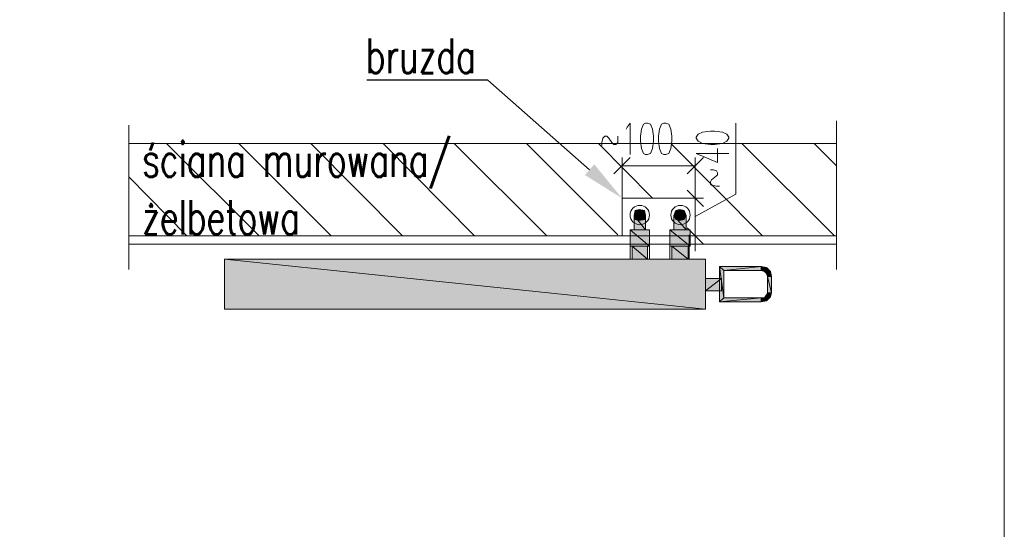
# Model space of a CAD drawing. Header units: millimetres. Extents: x -573548 to 674770, y -210017 to -47794.
# Tile 228 of 234: x 144752 to 146392, y -91132 to -90284. Entities that reach past the tile are written whole.
import ezdxf
from ezdxf import colors
from ezdxf.entities.mleader import LeaderData, LeaderLine
from ezdxf.math import Vec2, Vec3

# ---------------------------------------------------------------- set-up
doc = ezdxf.new("R2010")
doc.units = ezdxf.units.MM
doc.layers.add('_S_CO_GRZ_PLYT', color=121, linetype='Continuous', lineweight=13)
doc.layers.add('_WENT_OPIS', color=7, linetype='Continuous', lineweight=13)
doc.styles.add('WENT_50', font='simplex.shx', dxfattribs={"width": 0.7, "height": 20})

msp = doc.modelspace()

# ---------------------------------------------------------------- hatches: boundary and pattern name
at = {"lineweight": 9}
h = msp.add_hatch(color=7, dxfattribs=at)
edge = h.paths.add_edge_path(flags=0)
edge.add_spline(control_points=[(145777.5, -90601.2), (145777.5, -90601.2), (145775.8, -90609.7), (145775.8, -90609.7), (145775.8, -90609.7), (145784.3, -90609.7), (145784.3, -90609.7), (145784.3, -90609.7), (145777.5, -90601.2), (145777.5, -90601.2)], knot_values=[0, 0, 0, 0, 1, 1, 1, 2, 2, 2, 3, 3, 3, 3], degree=3, periodic=0)
edge = h.paths.add_edge_path(flags=0)
edge.add_spline(control_points=[(145775.8, -90609.7), (145775.8, -90609.7), (145784.3, -90609.7), (145784.3, -90609.7), (145784.3, -90609.7), (145777.5, -90616.5), (145777.5, -90616.5), (145777.5, -90616.5), (145775.8, -90609.7), (145775.8, -90609.7)], knot_values=[0, 0, 0, 0, 1, 1, 1, 2, 2, 2, 3, 3, 3, 3], degree=3, periodic=0)
edge = h.paths.add_edge_path(flags=0)
edge.add_spline(control_points=[(145784.3, -90609.7), (145784.3, -90609.7), (145777.5, -90616.5), (145777.5, -90616.5), (145777.5, -90616.5), (145784.3, -90618.2), (145784.3, -90618.2), (145784.3, -90618.2), (145784.3, -90609.7), (145784.3, -90609.7)], knot_values=[0, 0, 0, 0, 1, 1, 1, 2, 2, 2, 3, 3, 3, 3], degree=3, periodic=0)
h = msp.add_hatch(color=7, dxfattribs=at)
edge = h.paths.add_edge_path(flags=0)
edge.add_spline(control_points=[(145794.4, -90609.7), (145794.4, -90609.7), (145792.7, -90601.2), (145792.7, -90601.2), (145792.7, -90601.2), (145784.3, -90609.7), (145784.3, -90609.7), (145784.3, -90609.7), (145794.4, -90609.7), (145794.4, -90609.7)], knot_values=[0, 0, 0, 0, 1, 1, 1, 2, 2, 2, 3, 3, 3, 3], degree=3, periodic=0)
edge = h.paths.add_edge_path(flags=0)
edge.add_spline(control_points=[(145792.7, -90601.2), (145792.7, -90601.2), (145784.3, -90609.7), (145784.3, -90609.7), (145784.3, -90609.7), (145784.3, -90599.5), (145784.3, -90599.5), (145784.3, -90599.5), (145792.7, -90601.2), (145792.7, -90601.2)], knot_values=[0, 0, 0, 0, 1, 1, 1, 2, 2, 2, 3, 3, 3, 3], degree=3, periodic=0)
edge = h.paths.add_edge_path(flags=0)
edge.add_spline(control_points=[(145784.3, -90609.7), (145784.3, -90609.7), (145784.3, -90599.5), (145784.3, -90599.5), (145784.3, -90599.5), (145777.5, -90601.2), (145777.5, -90601.2), (145777.5, -90601.2), (145784.3, -90609.7), (145784.3, -90609.7)], knot_values=[0, 0, 0, 0, 1, 1, 1, 2, 2, 2, 3, 3, 3, 3], degree=3, periodic=0)
h = msp.add_hatch(color=7, dxfattribs=at)
edge = h.paths.add_edge_path(flags=0)
edge.add_spline(control_points=[(145845.2, -90601.2), (145845.2, -90601.2), (145841.9, -90609.7), (145841.9, -90609.7), (145841.9, -90609.7), (145852, -90609.7), (145852, -90609.7), (145852, -90609.7), (145845.2, -90601.2), (145845.2, -90601.2)], knot_values=[0, 0, 0, 0, 1, 1, 1, 2, 2, 2, 3, 3, 3, 3], degree=3, periodic=0)
edge = h.paths.add_edge_path(flags=0)
edge.add_spline(control_points=[(145841.9, -90609.7), (145841.9, -90609.7), (145852, -90609.7), (145852, -90609.7), (145852, -90609.7), (145845.2, -90616.5), (145845.2, -90616.5), (145845.2, -90616.5), (145841.9, -90609.7), (145841.9, -90609.7)], knot_values=[0, 0, 0, 0, 1, 1, 1, 2, 2, 2, 3, 3, 3, 3], degree=3, periodic=0)
edge = h.paths.add_edge_path(flags=0)
edge.add_spline(control_points=[(145852, -90609.7), (145852, -90609.7), (145845.2, -90616.5), (145845.2, -90616.5), (145845.2, -90616.5), (145852, -90618.2), (145852, -90618.2), (145852, -90618.2), (145852, -90609.7), (145852, -90609.7)], knot_values=[0, 0, 0, 0, 1, 1, 1, 2, 2, 2, 3, 3, 3, 3], degree=3, periodic=0)
h = msp.add_hatch(color=7, dxfattribs=at)
edge = h.paths.add_edge_path(flags=0)
edge.add_spline(control_points=[(145862.2, -90609.7), (145862.2, -90609.7), (145858.8, -90601.2), (145858.8, -90601.2), (145858.8, -90601.2), (145852, -90609.7), (145852, -90609.7), (145852, -90609.7), (145862.2, -90609.7), (145862.2, -90609.7)], knot_values=[0, 0, 0, 0, 1, 1, 1, 2, 2, 2, 3, 3, 3, 3], degree=3, periodic=0)
edge = h.paths.add_edge_path(flags=0)
edge.add_spline(control_points=[(145858.8, -90601.2), (145858.8, -90601.2), (145852, -90609.7), (145852, -90609.7), (145852, -90609.7), (145852, -90599.5), (145852, -90599.5), (145852, -90599.5), (145858.8, -90601.2), (145858.8, -90601.2)], knot_values=[0, 0, 0, 0, 1, 1, 1, 2, 2, 2, 3, 3, 3, 3], degree=3, periodic=0)
edge = h.paths.add_edge_path(flags=0)
edge.add_spline(control_points=[(145852, -90609.7), (145852, -90609.7), (145852, -90599.5), (145852, -90599.5), (145852, -90599.5), (145845.2, -90601.2), (145845.2, -90601.2), (145845.2, -90601.2), (145852, -90609.7), (145852, -90609.7)], knot_values=[0, 0, 0, 0, 1, 1, 1, 2, 2, 2, 3, 3, 3, 3], degree=3, periodic=0)
h = msp.add_hatch(color=7, dxfattribs=at)
edge = h.paths.add_edge_path(flags=0)
edge.add_spline(control_points=[(145794.4, -90609.7), (145794.4, -90609.7), (145775.8, -90609.7), (145775.8, -90609.7), (145775.8, -90609.7), (145794.4, -90633.4), (145794.4, -90633.4), (145794.4, -90633.4), (145794.4, -90609.7), (145794.4, -90609.7)], knot_values=[0, 0, 0, 0, 1, 1, 1, 2, 2, 2, 3, 3, 3, 3], degree=3, periodic=0)
edge = h.paths.add_edge_path(flags=0)
edge.add_spline(control_points=[(145775.8, -90609.7), (145775.8, -90609.7), (145794.4, -90633.4), (145794.4, -90633.4), (145794.4, -90633.4), (145775.8, -90633.4), (145775.8, -90633.4), (145775.8, -90633.4), (145775.8, -90609.7), (145775.8, -90609.7)], knot_values=[0, 0, 0, 0, 1, 1, 1, 2, 2, 2, 3, 3, 3, 3], degree=3, periodic=0)
h = msp.add_hatch(color=7, dxfattribs=at)
edge = h.paths.add_edge_path(flags=0)
edge.add_spline(control_points=[(145784.3, -90612.2), (145782.9, -90612.2), (145781.7, -90611.1), (145781.7, -90609.7), (145781.7, -90608.3), (145782.9, -90607.1), (145784.3, -90607.1), (145784.3, -90607.1), (145784.3, -90607.1), (145784.3, -90607.1), (145785.7, -90607.1), (145786.8, -90608.3), (145786.8, -90609.7), (145786.8, -90611.1), (145785.7, -90612.2), (145784.3, -90612.2), (145784.3, -90612.2), (145784.3, -90612.2), (145784.3, -90612.2)], knot_values=[0, 0, 0, 0, 1, 1, 1, 2, 2, 2, 3, 3, 3, 4, 4, 4, 5, 5, 5, 6, 6, 6, 6], degree=3, periodic=0)
h = msp.add_hatch(color=7, dxfattribs=at)
edge = h.paths.add_edge_path(flags=0)
edge.add_spline(control_points=[(145784.3, -90618.2), (145784.3, -90618.2), (145792.7, -90616.5), (145792.7, -90616.5), (145792.7, -90616.5), (145784.3, -90609.7), (145784.3, -90609.7), (145784.3, -90609.7), (145784.3, -90618.2), (145784.3, -90618.2)], knot_values=[0, 0, 0, 0, 1, 1, 1, 2, 2, 2, 3, 3, 3, 3], degree=3, periodic=0)
edge = h.paths.add_edge_path(flags=0)
edge.add_spline(control_points=[(145792.7, -90616.5), (145792.7, -90616.5), (145784.3, -90609.7), (145784.3, -90609.7), (145784.3, -90609.7), (145794.4, -90609.7), (145794.4, -90609.7), (145794.4, -90609.7), (145792.7, -90616.5), (145792.7, -90616.5)], knot_values=[0, 0, 0, 0, 1, 1, 1, 2, 2, 2, 3, 3, 3, 3], degree=3, periodic=0)
h = msp.add_hatch(color=7, dxfattribs=at)
edge = h.paths.add_edge_path(flags=0)
edge.add_spline(control_points=[(145862.2, -90609.7), (145862.2, -90609.7), (145841.9, -90609.7), (145841.9, -90609.7), (145841.9, -90609.7), (145862.2, -90633.4), (145862.2, -90633.4), (145862.2, -90633.4), (145862.2, -90609.7), (145862.2, -90609.7)], knot_values=[0, 0, 0, 0, 1, 1, 1, 2, 2, 2, 3, 3, 3, 3], degree=3, periodic=0)
edge = h.paths.add_edge_path(flags=0)
edge.add_spline(control_points=[(145841.9, -90609.7), (145841.9, -90609.7), (145862.2, -90633.4), (145862.2, -90633.4), (145862.2, -90633.4), (145841.9, -90633.4), (145841.9, -90633.4), (145841.9, -90633.4), (145841.9, -90609.7), (145841.9, -90609.7)], knot_values=[0, 0, 0, 0, 1, 1, 1, 2, 2, 2, 3, 3, 3, 3], degree=3, periodic=0)
h = msp.add_hatch(color=7, dxfattribs=at)
edge = h.paths.add_edge_path(flags=0)
edge.add_spline(control_points=[(145852, -90612.2), (145850.6, -90612.2), (145849.5, -90611.1), (145849.5, -90609.7), (145849.5, -90608.3), (145850.6, -90607.1), (145852, -90607.1), (145852, -90607.1), (145852, -90607.1), (145852, -90607.1), (145853.4, -90607.1), (145854.6, -90608.3), (145854.6, -90609.7), (145854.6, -90611.1), (145853.4, -90612.2), (145852, -90612.2), (145852, -90612.2), (145852, -90612.2), (145852, -90612.2)], knot_values=[0, 0, 0, 0, 1, 1, 1, 2, 2, 2, 3, 3, 3, 4, 4, 4, 5, 5, 5, 6, 6, 6, 6], degree=3, periodic=0)
h = msp.add_hatch(color=7, dxfattribs=at)
edge = h.paths.add_edge_path(flags=0)
edge.add_spline(control_points=[(145852, -90618.2), (145852, -90618.2), (145858.8, -90616.5), (145858.8, -90616.5), (145858.8, -90616.5), (145852, -90609.7), (145852, -90609.7), (145852, -90609.7), (145852, -90618.2), (145852, -90618.2)], knot_values=[0, 0, 0, 0, 1, 1, 1, 2, 2, 2, 3, 3, 3, 3], degree=3, periodic=0)
edge = h.paths.add_edge_path(flags=0)
edge.add_spline(control_points=[(145858.8, -90616.5), (145858.8, -90616.5), (145852, -90609.7), (145852, -90609.7), (145852, -90609.7), (145862.2, -90609.7), (145862.2, -90609.7), (145862.2, -90609.7), (145858.8, -90616.5), (145858.8, -90616.5)], knot_values=[0, 0, 0, 0, 1, 1, 1, 2, 2, 2, 3, 3, 3, 3], degree=3, periodic=0)
h = msp.add_hatch(color=7, dxfattribs=at)
edge = h.paths.add_edge_path(flags=0)
edge.add_spline(control_points=[(145801.2, -90633.4), (145801.2, -90633.4), (145769, -90633.4), (145769, -90633.4), (145769, -90633.4), (145801.2, -90660.5), (145801.2, -90660.5), (145801.2, -90660.5), (145801.2, -90633.4), (145801.2, -90633.4)], knot_values=[0, 0, 0, 0, 1, 1, 1, 2, 2, 2, 3, 3, 3, 3], degree=3, periodic=0)
edge = h.paths.add_edge_path(flags=0)
edge.add_spline(control_points=[(145769, -90633.4), (145769, -90633.4), (145801.2, -90660.5), (145801.2, -90660.5), (145801.2, -90660.5), (145769, -90660.5), (145769, -90660.5), (145769, -90660.5), (145769, -90633.4), (145769, -90633.4)], knot_values=[0, 0, 0, 0, 1, 1, 1, 2, 2, 2, 3, 3, 3, 3], degree=3, periodic=0)
h = msp.add_hatch(color=7, dxfattribs=at)
edge = h.paths.add_edge_path(flags=0)
edge.add_spline(control_points=[(145868.9, -90633.4), (145868.9, -90633.4), (145835.1, -90633.4), (145835.1, -90633.4), (145835.1, -90633.4), (145868.9, -90660.5), (145868.9, -90660.5), (145868.9, -90660.5), (145868.9, -90633.4), (145868.9, -90633.4)], knot_values=[0, 0, 0, 0, 1, 1, 1, 2, 2, 2, 3, 3, 3, 3], degree=3, periodic=0)
edge = h.paths.add_edge_path(flags=0)
edge.add_spline(control_points=[(145835.1, -90633.4), (145835.1, -90633.4), (145868.9, -90660.5), (145868.9, -90660.5), (145868.9, -90660.5), (145835.1, -90660.5), (145835.1, -90660.5), (145835.1, -90660.5), (145835.1, -90633.4), (145835.1, -90633.4)], knot_values=[0, 0, 0, 0, 1, 1, 1, 2, 2, 2, 3, 3, 3, 3], degree=3, periodic=0)
h = msp.add_hatch(color=1, dxfattribs=at)
edge = h.paths.add_edge_path(flags=0)
edge.add_spline(control_points=[(145772.4, -90682.5), (145772.4, -90682.5), (145797.8, -90682.5), (145797.8, -90682.5), (145797.8, -90682.5), (145772.4, -90660.5), (145772.4, -90660.5), (145772.4, -90660.5), (145772.4, -90682.5), (145772.4, -90682.5)], knot_values=[0, 0, 0, 0, 1, 1, 1, 2, 2, 2, 3, 3, 3, 3], degree=3, periodic=0)
edge = h.paths.add_edge_path(flags=0)
edge.add_spline(control_points=[(145797.8, -90682.5), (145797.8, -90682.5), (145772.4, -90660.5), (145772.4, -90660.5), (145772.4, -90660.5), (145797.8, -90660.5), (145797.8, -90660.5), (145797.8, -90660.5), (145797.8, -90682.5), (145797.8, -90682.5)], knot_values=[0, 0, 0, 0, 1, 1, 1, 2, 2, 2, 3, 3, 3, 3], degree=3, periodic=0)
h = msp.add_hatch(color=5, dxfattribs=at)
edge = h.paths.add_edge_path(flags=0)
edge.add_spline(control_points=[(145865.6, -90660.5), (145865.6, -90660.5), (145838.5, -90660.5), (145838.5, -90660.5), (145838.5, -90660.5), (145865.6, -90682.5), (145865.6, -90682.5), (145865.6, -90682.5), (145865.6, -90660.5), (145865.6, -90660.5)], knot_values=[0, 0, 0, 0, 1, 1, 1, 2, 2, 2, 3, 3, 3, 3], degree=3, periodic=0)
edge = h.paths.add_edge_path(flags=0)
edge.add_spline(control_points=[(145838.5, -90660.5), (145838.5, -90660.5), (145865.6, -90682.5), (145865.6, -90682.5), (145865.6, -90682.5), (145838.5, -90682.5), (145838.5, -90682.5), (145838.5, -90682.5), (145838.5, -90660.5), (145838.5, -90660.5)], knot_values=[0, 0, 0, 0, 1, 1, 1, 2, 2, 2, 3, 3, 3, 3], degree=3, periodic=0)
at = {"layer": '_S_CO_GRZ_PLYT', "lineweight": 9}
h = msp.add_hatch(color=256, dxfattribs=at)
edge = h.paths.add_edge_path(flags=0)
edge.add_spline(control_points=[(145093.4, -90765.5), (145093.4, -90765.5), (145894.3, -90765.5), (145894.3, -90765.5), (145894.3, -90765.5), (145093.4, -90682.5), (145093.4, -90682.5), (145093.4, -90682.5), (145093.4, -90765.5), (145093.4, -90765.5)], knot_values=[0, 0, 0, 0, 1, 1, 1, 2, 2, 2, 3, 3, 3, 3], degree=3, periodic=0)
edge = h.paths.add_edge_path(flags=0)
edge.add_spline(control_points=[(145894.3, -90765.5), (145894.3, -90765.5), (145093.4, -90682.5), (145093.4, -90682.5), (145093.4, -90682.5), (145894.3, -90682.5), (145894.3, -90682.5), (145894.3, -90682.5), (145894.3, -90765.5), (145894.3, -90765.5)], knot_values=[0, 0, 0, 0, 1, 1, 1, 2, 2, 2, 3, 3, 3, 3], degree=3, periodic=0)
h = msp.add_hatch(color=256, dxfattribs=at)
edge = h.paths.add_edge_path(flags=0)
edge.add_spline(control_points=[(145987.5, -90701.1), (145987.5, -90701.1), (145987.5, -90694.4), (145987.5, -90694.4), (145987.5, -90694.4), (145924.8, -90701.1), (145924.8, -90701.1), (145924.8, -90701.1), (145987.5, -90701.1), (145987.5, -90701.1)], knot_values=[0, 0, 0, 0, 1, 1, 1, 2, 2, 2, 3, 3, 3, 3], degree=3, periodic=0)
edge = h.paths.add_edge_path(flags=0)
edge.add_spline(control_points=[(145987.5, -90694.4), (145987.5, -90694.4), (145924.8, -90701.1), (145924.8, -90701.1), (145924.8, -90701.1), (145918.1, -90694.4), (145918.1, -90694.4), (145918.1, -90694.4), (145987.5, -90694.4), (145987.5, -90694.4)], knot_values=[0, 0, 0, 0, 1, 1, 1, 2, 2, 2, 3, 3, 3, 3], degree=3, periodic=0)
edge = h.paths.add_edge_path(flags=0)
edge.add_spline(control_points=[(145924.8, -90701.1), (145924.8, -90701.1), (145918.1, -90694.4), (145918.1, -90694.4), (145918.1, -90694.4), (145924.8, -90746.8), (145924.8, -90746.8), (145924.8, -90746.8), (145924.8, -90701.1), (145924.8, -90701.1)], knot_values=[0, 0, 0, 0, 1, 1, 1, 2, 2, 2, 3, 3, 3, 3], degree=3, periodic=0)
edge = h.paths.add_edge_path(flags=0)
edge.add_spline(control_points=[(145918.1, -90694.4), (145918.1, -90694.4), (145924.8, -90746.8), (145924.8, -90746.8), (145924.8, -90746.8), (145918.1, -90753.6), (145918.1, -90753.6), (145918.1, -90753.6), (145918.1, -90694.4), (145918.1, -90694.4)], knot_values=[0, 0, 0, 0, 1, 1, 1, 2, 2, 2, 3, 3, 3, 3], degree=3, periodic=0)
edge = h.paths.add_edge_path(flags=0)
edge.add_spline(control_points=[(145924.8, -90746.8), (145924.8, -90746.8), (145918.1, -90753.6), (145918.1, -90753.6), (145918.1, -90753.6), (145987.5, -90746.8), (145987.5, -90746.8), (145987.5, -90746.8), (145924.8, -90746.8), (145924.8, -90746.8)], knot_values=[0, 0, 0, 0, 1, 1, 1, 2, 2, 2, 3, 3, 3, 3], degree=3, periodic=0)
edge = h.paths.add_edge_path(flags=0)
edge.add_spline(control_points=[(145918.1, -90753.6), (145918.1, -90753.6), (145987.5, -90746.8), (145987.5, -90746.8), (145987.5, -90746.8), (145987.5, -90753.6), (145987.5, -90753.6), (145987.5, -90753.6), (145918.1, -90753.6), (145918.1, -90753.6)], knot_values=[0, 0, 0, 0, 1, 1, 1, 2, 2, 2, 3, 3, 3, 3], degree=3, periodic=0)
h = msp.add_hatch(color=256, dxfattribs=at)
edge = h.paths.add_edge_path(flags=0)
edge.add_spline(control_points=[(146004.4, -90711.3), (146004.4, -90711.3), (145997.6, -90711.3), (145997.6, -90711.3), (145997.6, -90711.3), (146002.7, -90702.8), (146002.7, -90702.8), (146002.7, -90702.8), (146004.4, -90711.3), (146004.4, -90711.3)], knot_values=[0, 0, 0, 0, 1, 1, 1, 2, 2, 2, 3, 3, 3, 3], degree=3, periodic=0)
edge = h.paths.add_edge_path(flags=0)
edge.add_spline(control_points=[(145997.6, -90711.3), (145997.6, -90711.3), (146002.7, -90702.8), (146002.7, -90702.8), (146002.7, -90702.8), (145995.9, -90706.2), (145995.9, -90706.2), (145995.9, -90706.2), (145997.6, -90711.3), (145997.6, -90711.3)], knot_values=[0, 0, 0, 0, 1, 1, 1, 2, 2, 2, 3, 3, 3, 3], degree=3, periodic=0)
edge = h.paths.add_edge_path(flags=0)
edge.add_spline(control_points=[(146002.7, -90702.8), (146002.7, -90702.8), (145995.9, -90706.2), (145995.9, -90706.2), (145995.9, -90706.2), (145995.9, -90696), (145995.9, -90696), (145995.9, -90696), (146002.7, -90702.8), (146002.7, -90702.8)], knot_values=[0, 0, 0, 0, 1, 1, 1, 2, 2, 2, 3, 3, 3, 3], degree=3, periodic=0)
edge = h.paths.add_edge_path(flags=0)
edge.add_spline(control_points=[(145995.9, -90706.2), (145995.9, -90706.2), (145995.9, -90696), (145995.9, -90696), (145995.9, -90696), (145992.6, -90702.8), (145992.6, -90702.8), (145992.6, -90702.8), (145995.9, -90706.2), (145995.9, -90706.2)], knot_values=[0, 0, 0, 0, 1, 1, 1, 2, 2, 2, 3, 3, 3, 3], degree=3, periodic=0)
edge = h.paths.add_edge_path(flags=0)
edge.add_spline(control_points=[(145995.9, -90696), (145995.9, -90696), (145992.6, -90702.8), (145992.6, -90702.8), (145992.6, -90702.8), (145987.5, -90694.4), (145987.5, -90694.4), (145987.5, -90694.4), (145995.9, -90696), (145995.9, -90696)], knot_values=[0, 0, 0, 0, 1, 1, 1, 2, 2, 2, 3, 3, 3, 3], degree=3, periodic=0)
edge = h.paths.add_edge_path(flags=0)
edge.add_spline(control_points=[(145992.6, -90702.8), (145992.6, -90702.8), (145987.5, -90694.4), (145987.5, -90694.4), (145987.5, -90694.4), (145987.5, -90701.1), (145987.5, -90701.1), (145987.5, -90701.1), (145992.6, -90702.8), (145992.6, -90702.8)], knot_values=[0, 0, 0, 0, 1, 1, 1, 2, 2, 2, 3, 3, 3, 3], degree=3, periodic=0)
h = msp.add_hatch(color=256, dxfattribs=at)
edge = h.paths.add_edge_path(flags=0)
edge.add_spline(control_points=[(145894.3, -90714.7), (145894.3, -90714.7), (145894.3, -90735), (145894.3, -90735), (145894.3, -90735), (145921.4, -90714.7), (145921.4, -90714.7), (145921.4, -90714.7), (145894.3, -90714.7), (145894.3, -90714.7)], knot_values=[0, 0, 0, 0, 1, 1, 1, 2, 2, 2, 3, 3, 3, 3], degree=3, periodic=0)
edge = h.paths.add_edge_path(flags=0)
edge.add_spline(control_points=[(145894.3, -90735), (145894.3, -90735), (145921.4, -90714.7), (145921.4, -90714.7), (145921.4, -90714.7), (145921.4, -90735), (145921.4, -90735), (145921.4, -90735), (145894.3, -90735), (145894.3, -90735)], knot_values=[0, 0, 0, 0, 1, 1, 1, 2, 2, 2, 3, 3, 3, 3], degree=3, periodic=0)
h = msp.add_hatch(color=256, dxfattribs=at)
edge = h.paths.add_edge_path(flags=0)
edge.add_spline(control_points=[(145997.6, -90738.4), (145997.6, -90738.4), (146004.4, -90738.4), (146004.4, -90738.4), (146004.4, -90738.4), (145997.6, -90711.3), (145997.6, -90711.3), (145997.6, -90711.3), (145997.6, -90738.4), (145997.6, -90738.4)], knot_values=[0, 0, 0, 0, 1, 1, 1, 2, 2, 2, 3, 3, 3, 3], degree=3, periodic=0)
edge = h.paths.add_edge_path(flags=0)
edge.add_spline(control_points=[(146004.4, -90738.4), (146004.4, -90738.4), (145997.6, -90711.3), (145997.6, -90711.3), (145997.6, -90711.3), (146004.4, -90711.3), (146004.4, -90711.3), (146004.4, -90711.3), (146004.4, -90738.4), (146004.4, -90738.4)], knot_values=[0, 0, 0, 0, 1, 1, 1, 2, 2, 2, 3, 3, 3, 3], degree=3, periodic=0)
h = msp.add_hatch(color=256, dxfattribs=at)
edge = h.paths.add_edge_path(flags=0)
edge.add_spline(control_points=[(145987.5, -90753.6), (145987.5, -90753.6), (145987.5, -90746.8), (145987.5, -90746.8), (145987.5, -90746.8), (145995.9, -90751.9), (145995.9, -90751.9), (145995.9, -90751.9), (145987.5, -90753.6), (145987.5, -90753.6)], knot_values=[0, 0, 0, 0, 1, 1, 1, 2, 2, 2, 3, 3, 3, 3], degree=3, periodic=0)
edge = h.paths.add_edge_path(flags=0)
edge.add_spline(control_points=[(145987.5, -90746.8), (145987.5, -90746.8), (145995.9, -90751.9), (145995.9, -90751.9), (145995.9, -90751.9), (145992.6, -90746.8), (145992.6, -90746.8), (145992.6, -90746.8), (145987.5, -90746.8), (145987.5, -90746.8)], knot_values=[0, 0, 0, 0, 1, 1, 1, 2, 2, 2, 3, 3, 3, 3], degree=3, periodic=0)
edge = h.paths.add_edge_path(flags=0)
edge.add_spline(control_points=[(145995.9, -90751.9), (145995.9, -90751.9), (145992.6, -90746.8), (145992.6, -90746.8), (145992.6, -90746.8), (146002.7, -90745.2), (146002.7, -90745.2), (146002.7, -90745.2), (145995.9, -90751.9), (145995.9, -90751.9)], knot_values=[0, 0, 0, 0, 1, 1, 1, 2, 2, 2, 3, 3, 3, 3], degree=3, periodic=0)
edge = h.paths.add_edge_path(flags=0)
edge.add_spline(control_points=[(145992.6, -90746.8), (145992.6, -90746.8), (146002.7, -90745.2), (146002.7, -90745.2), (146002.7, -90745.2), (145995.9, -90741.8), (145995.9, -90741.8), (145995.9, -90741.8), (145992.6, -90746.8), (145992.6, -90746.8)], knot_values=[0, 0, 0, 0, 1, 1, 1, 2, 2, 2, 3, 3, 3, 3], degree=3, periodic=0)
edge = h.paths.add_edge_path(flags=0)
edge.add_spline(control_points=[(146002.7, -90745.2), (146002.7, -90745.2), (145995.9, -90741.8), (145995.9, -90741.8), (145995.9, -90741.8), (146004.4, -90738.4), (146004.4, -90738.4), (146004.4, -90738.4), (146002.7, -90745.2), (146002.7, -90745.2)], knot_values=[0, 0, 0, 0, 1, 1, 1, 2, 2, 2, 3, 3, 3, 3], degree=3, periodic=0)
edge = h.paths.add_edge_path(flags=0)
edge.add_spline(control_points=[(145995.9, -90741.8), (145995.9, -90741.8), (146004.4, -90738.4), (146004.4, -90738.4), (146004.4, -90738.4), (145997.6, -90738.4), (145997.6, -90738.4), (145997.6, -90738.4), (145995.9, -90741.8), (145995.9, -90741.8)], knot_values=[0, 0, 0, 0, 1, 1, 1, 2, 2, 2, 3, 3, 3, 3], degree=3, periodic=0)

# ---------------------------------------------------------------- linework, layer by layer
at = {"color": 7, "lineweight": 9, "elevation": 0}
for points in [[(146392.2, -89812.1), (146392.2, -93796.5), (142775.2, -93796.5), (142775.2, -89812.1)], [(145762.3, -90465.8), (145764, -90462.4), (145769, -90455.6), (145769, -90508.1)], [(145877.4, -90611.4), (145945.1, -90574.1), (145945.1, -90455.6)], [(145721.6, -90492.8), (145721.6, -90487.8), (145723.3, -90481), (145726.7, -90477.6), (145730.1, -90477.6), (145733.5, -90481), (145738.6, -90487.8), (145741.9, -90491.2), (145745.3, -90491.2), (145748.7, -90487.8), (145748.7, -90482.7), (145748.7, -90477.6)], [(145933.3, -90506.4), (145879.1, -90506.4), (145914.7, -90521.6), (145914.7, -90497.9)], [(145769, -90513.2), (145741.9, -90540.3)], [(145755.5, -90580.9), (145755.5, -90513.2)], [(145863.9, -90540.3), (145891, -90513.2)], [(145877.4, -90580.9), (145877.4, -90513.2)], [(145755.5, -90526.7), (145877.4, -90526.7)], [(145918.1, -90560.6), (145913, -90560.6), (145904.5, -90558.9), (145902.8, -90557.2), (145902.8, -90553.8), (145904.5, -90550.4), (145913, -90543.6), (145914.7, -90542), (145914.7, -90538.6), (145913, -90535.2), (145907.9, -90533.5), (145902.8, -90533.5)], [(145863.9, -90567.4), (145891, -90594.4)], [(145877.4, -90580.9), (145877.4, -90553.8)], [(145841.9, -90580.9), (145891, -90580.9)], [(145891, -90657.1), (145863.9, -90630)], [(145769, -90641.9), (145769, -90682.5)], [(145801.2, -90641.9), (145801.2, -90682.5)], [(145835.1, -90641.9), (145835.1, -90682.5)], [(145841.9, -90643.6), (145891, -90643.6)], [(145867.3, -90641.9), (145867.3, -90682.5)], [(145877.4, -90643.6), (145877.4, -90669)]]:
    msp.add_lwpolyline(points, dxfattribs=at)
at = {"color": 9, "lineweight": 9, "elevation": 0}
for points in [[(146112.8, -90452.2), (146112.8, -90699.4)], [(144934.2, -90459), (144934.2, -90699.4)], [(144934.2, -90489.5), (146112.8, -90489.5)], [(145151, -90643.6), (144996.9, -90489.5)], [(145271.2, -90643.6), (145117.1, -90489.5)], [(145389.7, -90643.6), (145237.3, -90489.5)], [(145510, -90643.6), (145357.6, -90489.5)], [(145630.2, -90643.6), (145476.1, -90489.5)], [(145748.7, -90641.9), (145596.3, -90489.5)], [(145806.3, -90580.9), (145716.5, -90489.5)], [(145989.2, -90643.6), (145836.8, -90489.5)], [(146109.4, -90643.6), (145955.3, -90489.5)], [(146112.8, -90526.7), (146075.5, -90489.5)], [(145030.7, -90643.6), (144934.2, -90545.3)], [(144934.2, -90643.6), (146112.8, -90643.6)], [(144934.2, -90657.1), (146112.8, -90657.1)]]:
    msp.add_lwpolyline(points, dxfattribs=at)
at = {"color": 7, "lineweight": 9, "elevation": 0}
for points in [[(145794.4, -90455.6), (145791.1, -90457.3), (145787.7, -90465.8), (145786, -90477.6), (145786, -90486.1), (145787.7, -90497.9), (145791.1, -90506.4), (145794.4, -90508.1), (145797.8, -90508.1), (145802.9, -90506.4), (145806.3, -90497.9), (145808, -90486.1), (145808, -90477.6), (145806.3, -90465.8), (145802.9, -90457.3), (145797.8, -90455.6)], [(145824.9, -90455.6), (145821.5, -90457.3), (145818.1, -90465.8), (145816.5, -90477.6), (145816.5, -90486.1), (145818.1, -90497.9), (145821.5, -90506.4), (145824.9, -90508.1), (145828.3, -90508.1), (145833.4, -90506.4), (145836.8, -90497.9), (145838.5, -90486.1), (145838.5, -90477.6), (145836.8, -90465.8), (145833.4, -90457.3), (145828.3, -90455.6)], [(145879.1, -90481), (145882.5, -90486.1), (145889.3, -90489.5), (145902.8, -90491.2), (145909.6, -90491.2), (145923.1, -90489.5), (145929.9, -90486.1), (145933.3, -90481), (145933.3, -90479.3), (145929.9, -90474.2), (145923.1, -90470.8), (145909.6, -90469.1), (145902.8, -90469.1), (145889.3, -90470.8), (145882.5, -90474.2), (145879.1, -90479.3)], [(145877.4, -90643.6), (145877.4, -90580.9), (145755.5, -90580.9), (145755.5, -90643.6)], [(145877.4, -90580.9), (145877.4, -90643.6)]]:
    msp.add_lwpolyline(points, close=True, dxfattribs=at)
at = {"color": 7, "lineweight": 9}
for centre in [(145785.1, -90608.8, 0), (145852.9, -90608.8, 0)]:
    msp.add_circle(centre, 16.1, dxfattribs=at)
for points in [[(145777.5, -90601.2, 0), (145777.5, -90601.2, 0), (145775.8, -90609.7, 0), (145775.8, -90609.7, 0), (145775.8, -90609.7, 0), (145784.3, -90609.7, 0), (145784.3, -90609.7, 0), (145784.3, -90609.7, 0), (145777.5, -90601.2, 0), (145777.5, -90601.2, 0)], [(145784.3, -90609.7, 0), (145784.3, -90609.7, 0), (145784.3, -90599.5, 0), (145784.3, -90599.5, 0), (145784.3, -90599.5, 0), (145777.5, -90601.2, 0), (145777.5, -90601.2, 0), (145777.5, -90601.2, 0), (145784.3, -90609.7, 0), (145784.3, -90609.7, 0)], [(145792.7, -90601.2, 0), (145792.7, -90601.2, 0), (145784.3, -90609.7, 0), (145784.3, -90609.7, 0), (145784.3, -90609.7, 0), (145784.3, -90599.5, 0), (145784.3, -90599.5, 0), (145784.3, -90599.5, 0), (145792.7, -90601.2, 0), (145792.7, -90601.2, 0)], [(145794.4, -90609.7, 0), (145794.4, -90609.7, 0), (145792.7, -90601.2, 0), (145792.7, -90601.2, 0), (145792.7, -90601.2, 0), (145784.3, -90609.7, 0), (145784.3, -90609.7, 0), (145784.3, -90609.7, 0), (145794.4, -90609.7, 0), (145794.4, -90609.7, 0)], [(145845.2, -90601.2, 0), (145845.2, -90601.2, 0), (145841.9, -90609.7, 0), (145841.9, -90609.7, 0), (145841.9, -90609.7, 0), (145852, -90609.7, 0), (145852, -90609.7, 0), (145852, -90609.7, 0), (145845.2, -90601.2, 0), (145845.2, -90601.2, 0)], [(145852, -90609.7, 0), (145852, -90609.7, 0), (145852, -90599.5, 0), (145852, -90599.5, 0), (145852, -90599.5, 0), (145845.2, -90601.2, 0), (145845.2, -90601.2, 0), (145845.2, -90601.2, 0), (145852, -90609.7, 0), (145852, -90609.7, 0)], [(145858.8, -90601.2, 0), (145858.8, -90601.2, 0), (145852, -90609.7, 0), (145852, -90609.7, 0), (145852, -90609.7, 0), (145852, -90599.5, 0), (145852, -90599.5, 0), (145852, -90599.5, 0), (145858.8, -90601.2, 0), (145858.8, -90601.2, 0)], [(145862.2, -90609.7, 0), (145862.2, -90609.7, 0), (145858.8, -90601.2, 0), (145858.8, -90601.2, 0), (145858.8, -90601.2, 0), (145852, -90609.7, 0), (145852, -90609.7, 0), (145852, -90609.7, 0), (145862.2, -90609.7, 0), (145862.2, -90609.7, 0)], [(145775.8, -90609.7, 0), (145775.8, -90609.7, 0), (145784.3, -90609.7, 0), (145784.3, -90609.7, 0), (145784.3, -90609.7, 0), (145777.5, -90616.5, 0), (145777.5, -90616.5, 0), (145777.5, -90616.5, 0), (145775.8, -90609.7, 0), (145775.8, -90609.7, 0)], [(145794.4, -90609.7, 0), (145794.4, -90609.7, 0), (145775.8, -90609.7, 0), (145775.8, -90609.7, 0), (145775.8, -90609.7, 0), (145794.4, -90633.4, 0), (145794.4, -90633.4, 0), (145794.4, -90633.4, 0), (145794.4, -90609.7, 0), (145794.4, -90609.7, 0)], [(145775.8, -90609.7, 0), (145775.8, -90609.7, 0), (145794.4, -90633.4, 0), (145794.4, -90633.4, 0), (145794.4, -90633.4, 0), (145775.8, -90633.4, 0), (145775.8, -90633.4, 0), (145775.8, -90633.4, 0), (145775.8, -90609.7, 0), (145775.8, -90609.7, 0)], [(145784.3, -90609.7, 0), (145784.3, -90609.7, 0), (145777.5, -90616.5, 0), (145777.5, -90616.5, 0), (145777.5, -90616.5, 0), (145784.3, -90618.2, 0), (145784.3, -90618.2, 0), (145784.3, -90618.2, 0), (145784.3, -90609.7, 0), (145784.3, -90609.7, 0)], [(145784.3, -90618.2, 0), (145784.3, -90618.2, 0), (145792.7, -90616.5, 0), (145792.7, -90616.5, 0), (145792.7, -90616.5, 0), (145784.3, -90609.7, 0), (145784.3, -90609.7, 0), (145784.3, -90609.7, 0), (145784.3, -90618.2, 0), (145784.3, -90618.2, 0)], [(145792.7, -90616.5, 0), (145792.7, -90616.5, 0), (145784.3, -90609.7, 0), (145784.3, -90609.7, 0), (145784.3, -90609.7, 0), (145794.4, -90609.7, 0), (145794.4, -90609.7, 0), (145794.4, -90609.7, 0), (145792.7, -90616.5, 0), (145792.7, -90616.5, 0)], [(145841.9, -90609.7, 0), (145841.9, -90609.7, 0), (145852, -90609.7, 0), (145852, -90609.7, 0), (145852, -90609.7, 0), (145845.2, -90616.5, 0), (145845.2, -90616.5, 0), (145845.2, -90616.5, 0), (145841.9, -90609.7, 0), (145841.9, -90609.7, 0)], [(145862.2, -90609.7, 0), (145862.2, -90609.7, 0), (145841.9, -90609.7, 0), (145841.9, -90609.7, 0), (145841.9, -90609.7, 0), (145862.2, -90633.4, 0), (145862.2, -90633.4, 0), (145862.2, -90633.4, 0), (145862.2, -90609.7, 0), (145862.2, -90609.7, 0)], [(145841.9, -90609.7, 0), (145841.9, -90609.7, 0), (145862.2, -90633.4, 0), (145862.2, -90633.4, 0), (145862.2, -90633.4, 0), (145841.9, -90633.4, 0), (145841.9, -90633.4, 0), (145841.9, -90633.4, 0), (145841.9, -90609.7, 0), (145841.9, -90609.7, 0)], [(145852, -90609.7, 0), (145852, -90609.7, 0), (145845.2, -90616.5, 0), (145845.2, -90616.5, 0), (145845.2, -90616.5, 0), (145852, -90618.2, 0), (145852, -90618.2, 0), (145852, -90618.2, 0), (145852, -90609.7, 0), (145852, -90609.7, 0)], [(145852, -90618.2, 0), (145852, -90618.2, 0), (145858.8, -90616.5, 0), (145858.8, -90616.5, 0), (145858.8, -90616.5, 0), (145852, -90609.7, 0), (145852, -90609.7, 0), (145852, -90609.7, 0), (145852, -90618.2, 0), (145852, -90618.2, 0)], [(145858.8, -90616.5, 0), (145858.8, -90616.5, 0), (145852, -90609.7, 0), (145852, -90609.7, 0), (145852, -90609.7, 0), (145862.2, -90609.7, 0), (145862.2, -90609.7, 0), (145862.2, -90609.7, 0), (145858.8, -90616.5, 0), (145858.8, -90616.5, 0)], [(145801.2, -90633.4, 0), (145801.2, -90633.4, 0), (145769, -90633.4, 0), (145769, -90633.4, 0), (145769, -90633.4, 0), (145801.2, -90660.5, 0), (145801.2, -90660.5, 0), (145801.2, -90660.5, 0), (145801.2, -90633.4, 0), (145801.2, -90633.4, 0)], [(145769, -90633.4, 0), (145769, -90633.4, 0), (145801.2, -90660.5, 0), (145801.2, -90660.5, 0), (145801.2, -90660.5, 0), (145769, -90660.5, 0), (145769, -90660.5, 0), (145769, -90660.5, 0), (145769, -90633.4, 0), (145769, -90633.4, 0)], [(145868.9, -90633.4, 0), (145868.9, -90633.4, 0), (145835.1, -90633.4, 0), (145835.1, -90633.4, 0), (145835.1, -90633.4, 0), (145868.9, -90660.5, 0), (145868.9, -90660.5, 0), (145868.9, -90660.5, 0), (145868.9, -90633.4, 0), (145868.9, -90633.4, 0)], [(145835.1, -90633.4, 0), (145835.1, -90633.4, 0), (145868.9, -90660.5, 0), (145868.9, -90660.5, 0), (145868.9, -90660.5, 0), (145835.1, -90660.5, 0), (145835.1, -90660.5, 0), (145835.1, -90660.5, 0), (145835.1, -90633.4, 0), (145835.1, -90633.4, 0)]]:
    msp.add_open_spline(points, degree=3, knots=[0, 0, 0, 0, 1, 1, 1, 2, 2, 2, 3, 3, 3, 3], dxfattribs=at)
at = {"color": 1, "lineweight": 9}
for points in [[(145772.4, -90682.5, 0), (145772.4, -90682.5, 0), (145797.8, -90682.5, 0), (145797.8, -90682.5, 0), (145797.8, -90682.5, 0), (145772.4, -90660.5, 0), (145772.4, -90660.5, 0), (145772.4, -90660.5, 0), (145772.4, -90682.5, 0), (145772.4, -90682.5, 0)], [(145797.8, -90682.5, 0), (145797.8, -90682.5, 0), (145772.4, -90660.5, 0), (145772.4, -90660.5, 0), (145772.4, -90660.5, 0), (145797.8, -90660.5, 0), (145797.8, -90660.5, 0), (145797.8, -90660.5, 0), (145797.8, -90682.5, 0), (145797.8, -90682.5, 0)]]:
    msp.add_open_spline(points, degree=3, knots=[0, 0, 0, 0, 1, 1, 1, 2, 2, 2, 3, 3, 3, 3], dxfattribs=at)
at = {"color": 5, "lineweight": 9}
for points in [[(145865.6, -90660.5, 0), (145865.6, -90660.5, 0), (145838.5, -90660.5, 0), (145838.5, -90660.5, 0), (145838.5, -90660.5, 0), (145865.6, -90682.5, 0), (145865.6, -90682.5, 0), (145865.6, -90682.5, 0), (145865.6, -90660.5, 0), (145865.6, -90660.5, 0)], [(145838.5, -90660.5, 0), (145838.5, -90660.5, 0), (145865.6, -90682.5, 0), (145865.6, -90682.5, 0), (145865.6, -90682.5, 0), (145838.5, -90682.5, 0), (145838.5, -90682.5, 0), (145838.5, -90682.5, 0), (145838.5, -90660.5, 0), (145838.5, -90660.5, 0)]]:
    msp.add_open_spline(points, degree=3, knots=[0, 0, 0, 0, 1, 1, 1, 2, 2, 2, 3, 3, 3, 3], dxfattribs=at)
at = {"layer": '_S_CO_GRZ_PLYT', "lineweight": 9, "elevation": 0}
msp.add_lwpolyline([(145894.3, -90682.5), (145894.3, -90765.5), (145093.4, -90765.5), (145093.4, -90682.5)], close=True, dxfattribs=at)
at = {"layer": '_S_CO_GRZ_PLYT', "lineweight": 9}
for points in [[(145093.4, -90765.5, 0), (145093.4, -90765.5, 0), (145894.3, -90765.5, 0), (145894.3, -90765.5, 0), (145894.3, -90765.5, 0), (145093.4, -90682.5, 0), (145093.4, -90682.5, 0), (145093.4, -90682.5, 0), (145093.4, -90765.5, 0), (145093.4, -90765.5, 0)], [(145894.3, -90765.5, 0), (145894.3, -90765.5, 0), (145093.4, -90682.5, 0), (145093.4, -90682.5, 0), (145093.4, -90682.5, 0), (145894.3, -90682.5, 0), (145894.3, -90682.5, 0), (145894.3, -90682.5, 0), (145894.3, -90765.5, 0), (145894.3, -90765.5, 0)], [(145987.5, -90694.4, 0), (145987.5, -90694.4, 0), (145924.8, -90701.1, 0), (145924.8, -90701.1, 0), (145924.8, -90701.1, 0), (145918.1, -90694.4, 0), (145918.1, -90694.4, 0), (145918.1, -90694.4, 0), (145987.5, -90694.4, 0), (145987.5, -90694.4, 0)], [(145924.8, -90701.1, 0), (145924.8, -90701.1, 0), (145918.1, -90694.4, 0), (145918.1, -90694.4, 0), (145918.1, -90694.4, 0), (145924.8, -90746.8, 0), (145924.8, -90746.8, 0), (145924.8, -90746.8, 0), (145924.8, -90701.1, 0), (145924.8, -90701.1, 0)], [(145918.1, -90694.4, 0), (145918.1, -90694.4, 0), (145924.8, -90746.8, 0), (145924.8, -90746.8, 0), (145924.8, -90746.8, 0), (145918.1, -90753.6, 0), (145918.1, -90753.6, 0), (145918.1, -90753.6, 0), (145918.1, -90694.4, 0), (145918.1, -90694.4, 0)], [(145987.5, -90701.1, 0), (145987.5, -90701.1, 0), (145987.5, -90694.4, 0), (145987.5, -90694.4, 0), (145987.5, -90694.4, 0), (145924.8, -90701.1, 0), (145924.8, -90701.1, 0), (145924.8, -90701.1, 0), (145987.5, -90701.1, 0), (145987.5, -90701.1, 0)], [(145995.9, -90696, 0), (145995.9, -90696, 0), (145992.6, -90702.8, 0), (145992.6, -90702.8, 0), (145992.6, -90702.8, 0), (145987.5, -90694.4, 0), (145987.5, -90694.4, 0), (145987.5, -90694.4, 0), (145995.9, -90696, 0), (145995.9, -90696, 0)], [(145992.6, -90702.8, 0), (145992.6, -90702.8, 0), (145987.5, -90694.4, 0), (145987.5, -90694.4, 0), (145987.5, -90694.4, 0), (145987.5, -90701.1, 0), (145987.5, -90701.1, 0), (145987.5, -90701.1, 0), (145992.6, -90702.8, 0), (145992.6, -90702.8, 0)], [(145995.9, -90706.2, 0), (145995.9, -90706.2, 0), (145995.9, -90696, 0), (145995.9, -90696, 0), (145995.9, -90696, 0), (145992.6, -90702.8, 0), (145992.6, -90702.8, 0), (145992.6, -90702.8, 0), (145995.9, -90706.2, 0), (145995.9, -90706.2, 0)], [(146002.7, -90702.8, 0), (146002.7, -90702.8, 0), (145995.9, -90706.2, 0), (145995.9, -90706.2, 0), (145995.9, -90706.2, 0), (145995.9, -90696, 0), (145995.9, -90696, 0), (145995.9, -90696, 0), (146002.7, -90702.8, 0), (146002.7, -90702.8, 0)], [(145894.3, -90714.7, 0), (145894.3, -90714.7, 0), (145894.3, -90735, 0), (145894.3, -90735, 0), (145894.3, -90735, 0), (145921.4, -90714.7, 0), (145921.4, -90714.7, 0), (145921.4, -90714.7, 0), (145894.3, -90714.7, 0), (145894.3, -90714.7, 0)], [(145894.3, -90735, 0), (145894.3, -90735, 0), (145921.4, -90714.7, 0), (145921.4, -90714.7, 0), (145921.4, -90714.7, 0), (145921.4, -90735, 0), (145921.4, -90735, 0), (145921.4, -90735, 0), (145894.3, -90735, 0), (145894.3, -90735, 0)], [(145997.6, -90711.3, 0), (145997.6, -90711.3, 0), (146002.7, -90702.8, 0), (146002.7, -90702.8, 0), (146002.7, -90702.8, 0), (145995.9, -90706.2, 0), (145995.9, -90706.2, 0), (145995.9, -90706.2, 0), (145997.6, -90711.3, 0), (145997.6, -90711.3, 0)], [(146004.4, -90711.3, 0), (146004.4, -90711.3, 0), (145997.6, -90711.3, 0), (145997.6, -90711.3, 0), (145997.6, -90711.3, 0), (146002.7, -90702.8, 0), (146002.7, -90702.8, 0), (146002.7, -90702.8, 0), (146004.4, -90711.3, 0), (146004.4, -90711.3, 0)], [(145997.6, -90738.4, 0), (145997.6, -90738.4, 0), (146004.4, -90738.4, 0), (146004.4, -90738.4, 0), (146004.4, -90738.4, 0), (145997.6, -90711.3, 0), (145997.6, -90711.3, 0), (145997.6, -90711.3, 0), (145997.6, -90738.4, 0), (145997.6, -90738.4, 0)], [(146004.4, -90738.4, 0), (146004.4, -90738.4, 0), (145997.6, -90711.3, 0), (145997.6, -90711.3, 0), (145997.6, -90711.3, 0), (146004.4, -90711.3, 0), (146004.4, -90711.3, 0), (146004.4, -90711.3, 0), (146004.4, -90738.4, 0), (146004.4, -90738.4, 0)], [(145924.8, -90746.8, 0), (145924.8, -90746.8, 0), (145918.1, -90753.6, 0), (145918.1, -90753.6, 0), (145918.1, -90753.6, 0), (145987.5, -90746.8, 0), (145987.5, -90746.8, 0), (145987.5, -90746.8, 0), (145924.8, -90746.8, 0), (145924.8, -90746.8, 0)], [(145918.1, -90753.6, 0), (145918.1, -90753.6, 0), (145987.5, -90746.8, 0), (145987.5, -90746.8, 0), (145987.5, -90746.8, 0), (145987.5, -90753.6, 0), (145987.5, -90753.6, 0), (145987.5, -90753.6, 0), (145918.1, -90753.6, 0), (145918.1, -90753.6, 0)], [(145987.5, -90753.6, 0), (145987.5, -90753.6, 0), (145987.5, -90746.8, 0), (145987.5, -90746.8, 0), (145987.5, -90746.8, 0), (145995.9, -90751.9, 0), (145995.9, -90751.9, 0), (145995.9, -90751.9, 0), (145987.5, -90753.6, 0), (145987.5, -90753.6, 0)], [(145987.5, -90746.8, 0), (145987.5, -90746.8, 0), (145995.9, -90751.9, 0), (145995.9, -90751.9, 0), (145995.9, -90751.9, 0), (145992.6, -90746.8, 0), (145992.6, -90746.8, 0), (145992.6, -90746.8, 0), (145987.5, -90746.8, 0), (145987.5, -90746.8, 0)], [(145992.6, -90746.8, 0), (145992.6, -90746.8, 0), (146002.7, -90745.2, 0), (146002.7, -90745.2, 0), (146002.7, -90745.2, 0), (145995.9, -90741.8, 0), (145995.9, -90741.8, 0), (145995.9, -90741.8, 0), (145992.6, -90746.8, 0), (145992.6, -90746.8, 0)], [(145995.9, -90751.9, 0), (145995.9, -90751.9, 0), (145992.6, -90746.8, 0), (145992.6, -90746.8, 0), (145992.6, -90746.8, 0), (146002.7, -90745.2, 0), (146002.7, -90745.2, 0), (146002.7, -90745.2, 0), (145995.9, -90751.9, 0), (145995.9, -90751.9, 0)], [(146002.7, -90745.2, 0), (146002.7, -90745.2, 0), (145995.9, -90741.8, 0), (145995.9, -90741.8, 0), (145995.9, -90741.8, 0), (146004.4, -90738.4, 0), (146004.4, -90738.4, 0), (146004.4, -90738.4, 0), (146002.7, -90745.2, 0), (146002.7, -90745.2, 0)], [(145995.9, -90741.8, 0), (145995.9, -90741.8, 0), (146004.4, -90738.4, 0), (146004.4, -90738.4, 0), (146004.4, -90738.4, 0), (145997.6, -90738.4, 0), (145997.6, -90738.4, 0), (145997.6, -90738.4, 0), (145995.9, -90741.8, 0), (145995.9, -90741.8, 0)]]:
    msp.add_open_spline(points, degree=3, knots=[0, 0, 0, 0, 1, 1, 1, 2, 2, 2, 3, 3, 3, 3], dxfattribs=at)

# ---------------------------------------------------------------- texts
at = {"layer": '_WENT_OPIS', "lineweight": 9, "ltscale": 100, "insert": (144956.4, -90564.6, 0), "char_height": 57.6, "attachment_point": 4, "style": 'WENT_50'}
msp.add_mtext('ściana murowana/\\Pżelbetowa', dxfattribs=at)

# ---------------------------------------------------------------- leaders
at = {"layer": '_WENT_OPIS', "lineweight": 9, "ltscale": 100}
ml = msp.add_multileader_mtext('Standard', dxfattribs=at)
ml.set_content('bruzda\\P', color=256, style='WENT_50')
ml.set_leader_properties(linetype='ByLayer')
ml.build(insert=Vec2(0, 0))
ml.multileader.update_dxf_attribs({"text_left_attachment_type": 6, "text_right_attachment_type": 6, "dogleg_length": 5.76, "arrow_head_size": 72})
ctx = ml.context
ctx.base_point, ctx.char_height, ctx.arrow_head_size, ctx.landing_gap_size, ctx.plane_origin, ctx.plane_x_axis, ctx.plane_y_axis = Vec3(145307.5, -90384.1, 0), 57.6, 72, 14.4, Vec3(151516.1, -83448.2, 0), Vec3(-1, 0), Vec3(0, -1)
ctx.left_attachment, ctx.right_attachment, ctx.text_align_type, ctx.attachment_type = 6, 6, 2, 2
notes = []
notes.append((ctx, [(0, (1, 1, 0), (145532.1, -90384.1, 0), (-1, 0), 5.76, [(0, [(145755.5, -90580.9, 0)], 0, [])])]))
ctx.mtext.insert, ctx.mtext.alignment, ctx.mtext.flow_direction = Vec3(145512, -90315, 0), 3, 5
for ctx, leaders in notes:
    for number, flags, end, landing, length, lines in leaders:
        leader = LeaderData()
        leader.index, (leader.has_last_leader_line, leader.has_dogleg_vector, leader.attachment_direction) = number, flags
        leader.last_leader_point, leader.dogleg_vector, leader.dogleg_length = Vec3(end), Vec3(landing), length
        for number, points, colour, breaks in lines:
            line = LeaderLine()
            line.index, line.vertices, line.color, line.breaks = number, Vec3.list(points), colors.encode_raw_color(colour), breaks
            leader.lines.append(line)
        ctx.leaders.append(leader)

doc.saveas('drawing.dxf')
